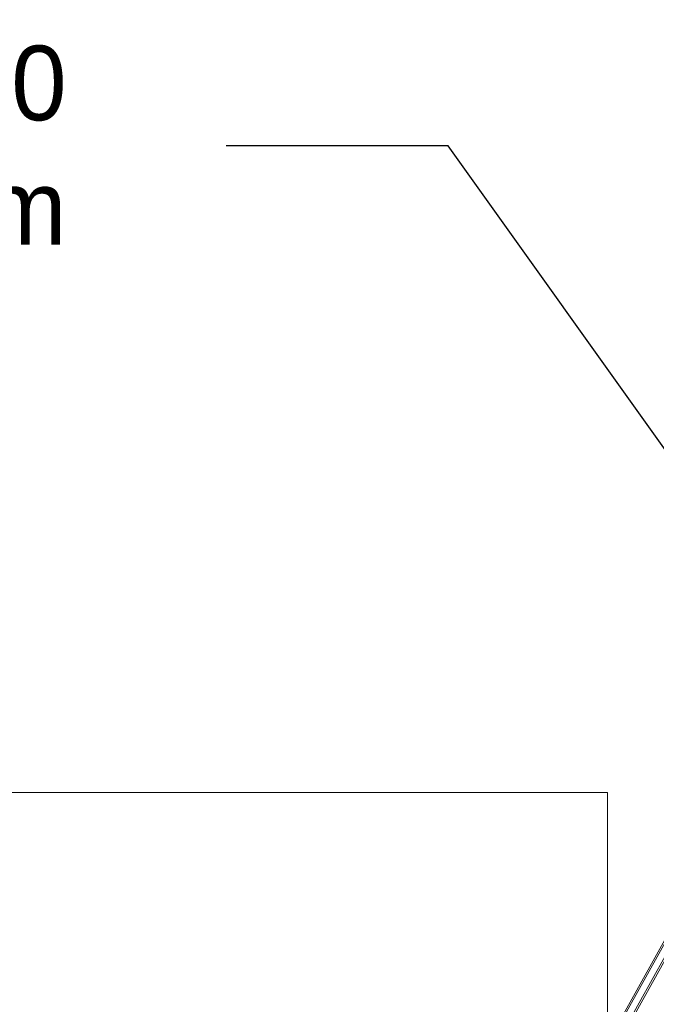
# Model space of a CAD drawing. Extents: x -613240 to -325500, y -25863 to 152403.
# Tile 90 of 254: x -390695 to -389159, y -3751 to -1377. Entities that reach past the tile are written whole.
import ezdxf

# ---------------------------------------------------------------- set-up
doc = ezdxf.new("R2010")
doc.units = 0
doc.header["$MEASUREMENT"] = 0
for name, color, linetype, lineweight in [('Arch okna_Nr_Pióra__5', 7, 'Continuous', 13), ('Arch opisy_Nr_Pióra__21', 7, 'Continuous', 9), ('INWENT OPISY_Nr_Pióra__21', 7, 'Continuous', 9)]:
    doc.layers.add(name, color=color, linetype=linetype, lineweight=lineweight)
doc.layers.add('Arch opisy', color=7, linetype='Continuous')
doc.styles.add('GENERATED_STYLE_4', font='txt')
doc.dimstyles.new('GENERATED_STYLE__8', dxfattribs={"dimtxt": 0.18, "dimasz": 182.4, "dimexe": 0.18, "dimexo": 0.0625, "dimgap": 0.09, "dimtad": 0, "dimtih": 1, "dimtoh": 1, "dimdec": 4, "dimzin": 0, "dimdsep": 46, "dimcen": 0.09, "dimadec": 0, "dimazin": 0, "dimtfac": 1, "dimtdec": 4, "dimtmove": 0, "dimatfit": 3, "dimldrblk": 'ARROWHEAD_5', "dimfxl": 0, "dimtolj": 1, "dimtzin": 0, "dimarcsym": 0})

# ---------------------------------------------------------------- blocks, each defined once
blk = doc.blocks.new('ARROWHEAD_5')
at = {"color": 0, "linetype": 'Continuous', "lineweight": 0}
blk.add_line((0, 0), (-1, 0), dxfattribs=at)
blk.add_solid([(-1, 0.2679), (0, 0), (-1, -0.2679), (-1, 0.2679)], dxfattribs=at)
blk = doc.blocks.new('Linia_99', base_point=(-389276.7, -3240.2))
at = {"layer": 'Arch opisy_Nr_Pióra__21', "linetype": 'Continuous'}
blk.add_line((-389276.7, -3240.2), (-390937.7, -3240.2), dxfattribs=at)
blk.add_circle((-391237.7, -3240.2), 300, dxfattribs=at)

msp = doc.modelspace()

# ---------------------------------------------------------------- linework, layer by layer
at = {"layer": 'Arch okna_Nr_Pióra__5', "linetype": 'Continuous'}
for p, q in [((-389348.4, -3972.1), (-389093.8, -3515.3)), ((-389344.9, -3974), (-389090.3, -3517.2)), ((-389076.3, -3525), (-389330.9, -3981.8)), ((-389072.8, -3527), (-389327.4, -3983.8))]:
    msp.add_line(p, q, dxfattribs=at)
at = {"layer": 'Arch opisy_Nr_Pióra__21', "linetype": 'Continuous'}
msp.add_line((-389276.7, -4011.9), (-389276.7, -3240.2), dxfattribs=at)

# ---------------------------------------------------------------- block references
at = {"layer": 'Arch opisy', "linetype": 'Continuous'}
msp.add_blockref('Linia_99', (-389276.7, -3240.2), dxfattribs=at)

# ---------------------------------------------------------------- texts
at = {"layer": 'INWENT OPISY_Nr_Pióra__21', "linetype": 'Continuous', "insert": (-390581.6, -1680.6), "char_height": 180, "width": 1650.08, "attachment_point": 6, "style": 'GENERATED_STYLE_4'}
msp.add_mtext('{murłata 10x10 cm}', dxfattribs=at)

# ---------------------------------------------------------------- leaders
at = {"layer": 'INWENT OPISY_Nr_Pióra__21', "linetype": 'Continuous', "annotation_type": 0, "has_hookline": 1, "hookline_direction": 1}
for points, text_width in [([(-388086.6, -2123.3), (-389185.6, -584.2), (-389721.2, -584.2)], 1448.6), ([(-388562.2, -3219.6), (-389661.1, -1680.5), (-390196.7, -1680.5)], 1337.1)]:
    msp.add_leader(points, dimstyle='GENERATED_STYLE__8', dxfattribs=dict(at, text_width=text_width))

doc.saveas('drawing.dxf')
